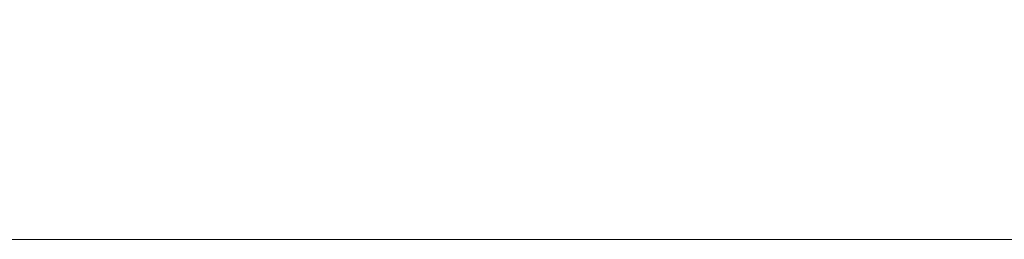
# Model space of a CAD drawing. Header units: millimetres. Extents: x -900 to 900, y -115 to 115.
# Tile 2 of 8: x -129 to 129, y -115 to -57. Entities that reach past the tile are written whole.
import ezdxf

# ---------------------------------------------------------------- set-up
doc = ezdxf.new("R2010")
doc.units = ezdxf.units.MM

# ---------------------------------------------------------------- blocks, each defined once
blk = doc.blocks.new('RSen_56_ME_FB_LOD200 - convector - hybrid_jaga - mkbc0_02318023 - ceiling mounted - T21_jaga_mina clima beam_lxhxd 1800x230x230 mm-283195-3D view')
at = {"lineweight": 18}
mesh = blk.add_polyface(dxfattribs=at)
corners = [(900, 115, 1), (-900, 115, 1), (-900, 115, 231), (900, 115, 231)]
mesh.append_faces([[corners[k] for k in face] for face in [(2, 3, 0, 1)]])
mesh = blk.add_polyface(dxfattribs=at)
corners = [(-900, 115, 1), (900, 115, 1), (900, -115, 1), (-900, -115, 1)]
mesh.append_faces([[corners[k] for k in face] for face in [(3, 0, 1, 2)]])
mesh = blk.add_polyface(dxfattribs=at)
corners = [(900, 115, 231), (-900, 115, 231), (-900, -115, 231), (900, -115, 231)]
mesh.append_faces([[corners[k] for k in face] for face in [(3, 0, 1, 2)]])

msp = doc.modelspace()

# ---------------------------------------------------------------- block references
at = {"lineweight": 18, "extrusion": (0, 0, -1), "rotation": 180}
msp.add_blockref('RSen_56_ME_FB_LOD200 - convector - hybrid_jaga - mkbc0_02318023 - ceiling mounted - T21_jaga_mina clima beam_lxhxd 1800x230x230 mm-283195-3D view', (0, 0), dxfattribs=at)

doc.saveas('drawing.dxf')
